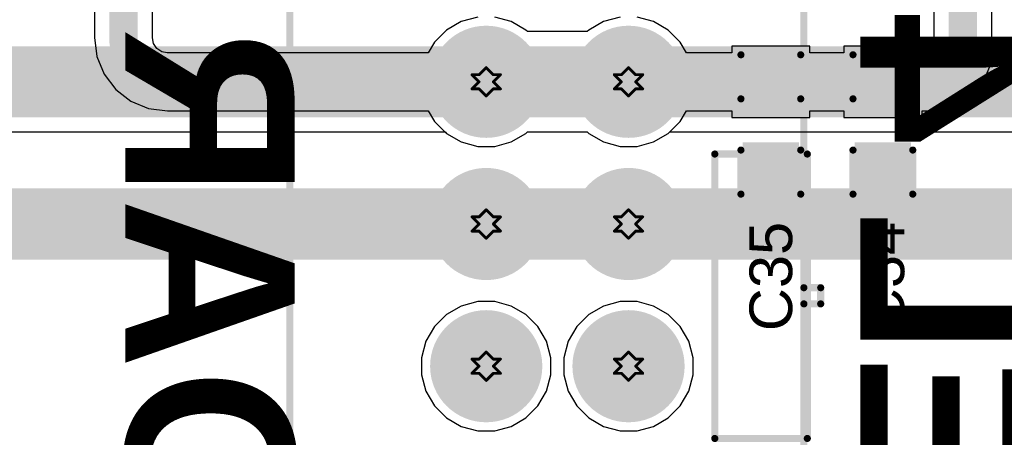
# Model space of a CAD drawing. Header units: inches. Extents: x -0.1 to 10.2, y 0 to 6.5.
# Tile 39 of 95: x 1.992 to 2.684, y 2.065 to 2.359. Entities that reach past the tile are written whole.
import ezdxf

# ---------------------------------------------------------------- set-up
doc = ezdxf.new("R2010")
doc.units = ezdxf.units.IN
doc.header["$MEASUREMENT"] = 0
for name, color, linetype in [('Bottom Layer', 5, 'Continuous'), ('Bottom Overlay', 54, 'Continuous'), ('Bottom Solder', 6, 'Continuous'), ('Drill Drawing', 1, 'Continuous'), ('Multi-Layer', 9, 'Continuous'), ('Pad Holes', 156, 'Continuous'), ('Top Layer', 1, 'Continuous'), ('Top Overlay', 2, 'Continuous'), ('Top Paste', 8, 'Continuous'), ('Top Solder', 216, 'Continuous')]:
    doc.layers.add(name, color=color, linetype=linetype)
doc.styles.add('Arial', font='txt', dxfattribs={"height": 0.2})
doc.styles.add('Arial_Bold', font='txt', dxfattribs={"height": 0.2})

# ---------------------------------------------------------------- blocks, each defined once
blk = doc.blocks.new('X9555WV_2_12_6TV01_B_55')
at = {"layer": 'Bottom Layer'}
h = blk.add_hatch(color=5, dxfattribs=at)
edge = h.paths.add_edge_path()
edge.add_arc((-0.15, 0.05), 0.03543, 0, 360)
h = blk.add_hatch(color=5, dxfattribs=at)
edge = h.paths.add_edge_path()
edge.add_arc((-0.05, 0.05), 0.03543, 0, 360)
h = blk.add_hatch(color=5, dxfattribs=at)
edge = h.paths.add_edge_path()
edge.add_arc((0.05, 0.05), 0.03543, 0, 360)
h = blk.add_hatch(color=5, dxfattribs=at)
edge = h.paths.add_edge_path()
edge.add_arc((-0.15, -0.05), 0.03543, 0, 360)
h = blk.add_hatch(color=5, dxfattribs=at)
edge = h.paths.add_edge_path()
edge.add_arc((-0.05, -0.05), 0.03543, 0, 360)
h = blk.add_hatch(color=5, dxfattribs=at)
edge = h.paths.add_edge_path()
edge.add_arc((0.05, -0.05), 0.03543, 0, 360)
at = {"layer": 'Bottom Solder'}
h = blk.add_hatch(color=6, dxfattribs=at)
edge = h.paths.add_edge_path()
edge.add_arc((-0.15, 0.05), 0.03943, 0, 360)
h = blk.add_hatch(color=6, dxfattribs=at)
edge = h.paths.add_edge_path()
edge.add_arc((-0.05, 0.05), 0.03943, 0, 360)
h = blk.add_hatch(color=6, dxfattribs=at)
edge = h.paths.add_edge_path()
edge.add_arc((0.05, 0.05), 0.03943, 0, 360)
h = blk.add_hatch(color=6, dxfattribs=at)
edge = h.paths.add_edge_path()
edge.add_arc((-0.15, -0.05), 0.03943, 0, 360)
h = blk.add_hatch(color=6, dxfattribs=at)
edge = h.paths.add_edge_path()
edge.add_arc((-0.05, -0.05), 0.03943, 0, 360)
h = blk.add_hatch(color=6, dxfattribs=at)
edge = h.paths.add_edge_path()
edge.add_arc((0.05, -0.05), 0.03943, 0, 360)
at = {"layer": 'Multi-Layer'}
h = blk.add_hatch(color=9, dxfattribs=at)
edge = h.paths.add_edge_path()
edge.add_arc((-0.15, 0.05), 0.03543, 0, 360)
h = blk.add_hatch(color=9, dxfattribs=at)
edge = h.paths.add_edge_path()
edge.add_arc((-0.05, 0.05), 0.03543, 0, 360)
h = blk.add_hatch(color=9, dxfattribs=at)
edge = h.paths.add_edge_path()
edge.add_arc((0.05, 0.05), 0.03543, 0, 360)
h = blk.add_hatch(color=9, dxfattribs=at)
edge = h.paths.add_edge_path()
edge.add_arc((-0.15, -0.05), 0.03543, 0, 360)
h = blk.add_hatch(color=9, dxfattribs=at)
edge = h.paths.add_edge_path()
edge.add_arc((-0.05, -0.05), 0.03543, 0, 360)
h = blk.add_hatch(color=9, dxfattribs=at)
edge = h.paths.add_edge_path()
edge.add_arc((0.05, -0.05), 0.03543, 0, 360)
at = {"layer": 'Pad Holes'}
h = blk.add_hatch(color=7, dxfattribs=at)
edge = h.paths.add_edge_path()
edge.add_arc((-0.15, 0.05), 0.02165, 0, 360)
h = blk.add_hatch(color=7, dxfattribs=at)
edge = h.paths.add_edge_path()
edge.add_arc((-0.05, 0.05), 0.02165, 0, 360)
h = blk.add_hatch(color=7, dxfattribs=at)
edge = h.paths.add_edge_path()
edge.add_arc((0.05, 0.05), 0.02165, 0, 360)
h = blk.add_hatch(color=7, dxfattribs=at)
edge = h.paths.add_edge_path()
edge.add_arc((-0.15, -0.05), 0.02165, 0, 360)
h = blk.add_hatch(color=7, dxfattribs=at)
edge = h.paths.add_edge_path()
edge.add_arc((-0.05, -0.05), 0.02165, 0, 360)
h = blk.add_hatch(color=7, dxfattribs=at)
edge = h.paths.add_edge_path()
edge.add_arc((0.05, -0.05), 0.02165, 0, 360)
at = {"layer": 'Top Layer'}
h = blk.add_hatch(color=1, dxfattribs=at)
edge = h.paths.add_edge_path()
edge.add_arc((-0.15, 0.05), 0.03543, 0, 360)
h = blk.add_hatch(color=1, dxfattribs=at)
edge = h.paths.add_edge_path()
edge.add_arc((-0.05, 0.05), 0.03543, 0, 360)
h = blk.add_hatch(color=1, dxfattribs=at)
edge = h.paths.add_edge_path()
edge.add_arc((0.05, 0.05), 0.03543, 0, 360)
h = blk.add_hatch(color=1, dxfattribs=at)
edge = h.paths.add_edge_path()
edge.add_arc((-0.15, -0.05), 0.03543, 0, 360)
h = blk.add_hatch(color=1, dxfattribs=at)
edge = h.paths.add_edge_path()
edge.add_arc((-0.05, -0.05), 0.03543, 0, 360)
h = blk.add_hatch(color=1, dxfattribs=at)
edge = h.paths.add_edge_path()
edge.add_arc((0.05, -0.05), 0.03543, 0, 360)
at = {"layer": 'Top Solder'}
h = blk.add_hatch(color=216, dxfattribs=at)
edge = h.paths.add_edge_path()
edge.add_arc((-0.15, 0.05), 0.03943, 0, 360)
h = blk.add_hatch(color=216, dxfattribs=at)
edge = h.paths.add_edge_path()
edge.add_arc((-0.05, 0.05), 0.03943, 0, 360)
h = blk.add_hatch(color=216, dxfattribs=at)
edge = h.paths.add_edge_path()
edge.add_arc((0.05, 0.05), 0.03943, 0, 360)
h = blk.add_hatch(color=216, dxfattribs=at)
edge = h.paths.add_edge_path()
edge.add_arc((-0.15, -0.05), 0.03943, 0, 360)
h = blk.add_hatch(color=216, dxfattribs=at)
edge = h.paths.add_edge_path()
edge.add_arc((-0.05, -0.05), 0.03943, 0, 360)
h = blk.add_hatch(color=216, dxfattribs=at)
edge = h.paths.add_edge_path()
edge.add_arc((0.05, -0.05), 0.03943, 0, 360)
at = {"layer": 'Bottom Overlay', "const_width": 0.005}
for points in [[(-0.0052, 0.17323), (-0.0052, 0.18504)], [(0.00616, 0.18504), (-0.0052, 0.18504)], [(0.00616, 0.17323), (0.00616, 0.18504)], [(0.755, 0.17323), (-0.755, 0.17323)], [(0.1008, 0.17563), (-0.0992, 0.17563)], [(-0.0992, 0.11063), (-0.0992, 0.17563)], [(0.1008, 0.11063), (0.1008, 0.17563)], [(0.1008, 0.11063), (-0.0992, 0.11063)], [(0.755, -0.188), (-0.755, -0.188)]]:
    blk.add_lwpolyline(points, dxfattribs=at)
at = {"layer": 'Bottom Overlay', "const_width": 0.0025}
for points in [[(-0.00645, 0.18504, 1), (-0.00395, 0.18504, 1)], [(-0.00645, 0.18504, 1), (-0.00395, 0.18504, 1)], [(0.00491, 0.18504, 1), (0.00741, 0.18504, 1)], [(0.00491, 0.18504, 1), (0.00741, 0.18504, 1)], [(-0.10045, 0.17563, 1), (-0.09795, 0.17563, 1)], [(-0.10045, 0.17563, 1), (-0.09795, 0.17563, 1)], [(-0.00645, 0.17323, 1), (-0.00395, 0.17323, 1)], [(0.00491, 0.17323, 1), (0.00741, 0.17323, 1)], [(0.09955, 0.17563, 1), (0.10205, 0.17563, 1)], [(0.09955, 0.17563, 1), (0.10205, 0.17563, 1)], [(-0.10045, 0.11063, 1), (-0.09795, 0.11063, 1)], [(-0.10045, 0.11063, 1), (-0.09795, 0.11063, 1)], [(0.09955, 0.11063, 1), (0.10205, 0.11063, 1)], [(0.09955, 0.11063, 1), (0.10205, 0.11063, 1)]]:
    blk.add_lwpolyline(points, format="xyb", close=True, dxfattribs=at)
blk = doc.blocks.new('C___0603_65')
at = {"layer": 'Top Layer'}
for points in [[(-0.015, 0.0175), (-0.015, -0.0175), (-0.045, -0.0175), (-0.045, 0.0175)], [(0.045, 0.0175), (0.045, -0.0175), (0.015, -0.0175), (0.015, 0.0175)]]:
    blk.add_hatch(color=1, dxfattribs=at).paths.add_polyline_path(points)
at = {"layer": 'Top Paste'}
for points in [[(-0.015, 0.0175), (-0.015, -0.0175), (-0.045, -0.0175), (-0.045, 0.0175)], [(0.045, 0.0175), (0.045, -0.0175), (0.015, -0.0175), (0.015, 0.0175)]]:
    blk.add_hatch(color=8, dxfattribs=at).paths.add_polyline_path(points)
at = {"layer": 'Top Solder'}
for points in [[(-0.01264, 0.01986), (-0.01264, -0.01986), (-0.04736, -0.01986), (-0.04736, 0.01986)], [(0.04736, 0.01986), (0.04736, -0.01986), (0.01264, -0.01986), (0.01264, 0.01986)]]:
    blk.add_hatch(color=216, dxfattribs=at).paths.add_polyline_path(points)
at = {"layer": 'Top Overlay', "const_width": 0.005}
for points in [[(-0.049, 0.021), (-0.049, -0.021)], [(-0.049, 0.021), (-0.018, 0.021)], [(0.018, 0.021), (0.049, 0.021)], [(0.049, 0.021), (0.049, -0.021)], [(-0.049, -0.021), (-0.018, -0.021)], [(0.018, -0.021), (0.049, -0.021)]]:
    blk.add_lwpolyline(points, dxfattribs=at)
at = {"layer": 'Top Overlay', "const_width": 0.0025}
for points in [[(-0.05025, 0.021, 1), (-0.04775, 0.021, 1)], [(-0.05025, 0.021, 1), (-0.04775, 0.021, 1)], [(-0.01925, 0.021, 1), (-0.01675, 0.021, 1)], [(0.01675, 0.021, 1), (0.01925, 0.021, 1)], [(0.04775, 0.021, 1), (0.05025, 0.021, 1)], [(0.04775, 0.021, 1), (0.05025, 0.021, 1)], [(-0.05025, -0.021, 1), (-0.04775, -0.021, 1)], [(-0.05025, -0.021, 1), (-0.04775, -0.021, 1)], [(-0.01925, -0.021, 1), (-0.01675, -0.021, 1)], [(0.01675, -0.021, 1), (0.01925, -0.021, 1)], [(0.04775, -0.021, 1), (0.05025, -0.021, 1)], [(0.04775, -0.021, 1), (0.05025, -0.021, 1)]]:
    blk.add_lwpolyline(points, format="xyb", close=True, dxfattribs=at)
blk = doc.blocks.new('C___0603_66')
at = {"layer": 'Top Layer'}
for points in [[(-0.015, 0.0175), (-0.015, -0.0175), (-0.045, -0.0175), (-0.045, 0.0175)], [(0.045, 0.0175), (0.045, -0.0175), (0.015, -0.0175), (0.015, 0.0175)]]:
    blk.add_hatch(color=1, dxfattribs=at).paths.add_polyline_path(points)
at = {"layer": 'Top Paste'}
for points in [[(-0.015, 0.0175), (-0.015, -0.0175), (-0.045, -0.0175), (-0.045, 0.0175)], [(0.045, 0.0175), (0.045, -0.0175), (0.015, -0.0175), (0.015, 0.0175)]]:
    blk.add_hatch(color=8, dxfattribs=at).paths.add_polyline_path(points)
at = {"layer": 'Top Solder'}
for points in [[(-0.01264, 0.01986), (-0.01264, -0.01986), (-0.04736, -0.01986), (-0.04736, 0.01986)], [(0.04736, 0.01986), (0.04736, -0.01986), (0.01264, -0.01986), (0.01264, 0.01986)]]:
    blk.add_hatch(color=216, dxfattribs=at).paths.add_polyline_path(points)
at = {"layer": 'Top Overlay', "const_width": 0.005}
for points in [[(-0.049, 0.021), (-0.049, -0.021)], [(-0.049, 0.021), (-0.018, 0.021)], [(0.018, 0.021), (0.049, 0.021)], [(0.049, 0.021), (0.049, -0.021)], [(-0.049, -0.021), (-0.018, -0.021)], [(0.018, -0.021), (0.049, -0.021)]]:
    blk.add_lwpolyline(points, dxfattribs=at)
at = {"layer": 'Top Overlay', "const_width": 0.0025}
for points in [[(-0.05025, 0.021, 1), (-0.04775, 0.021, 1)], [(-0.05025, 0.021, 1), (-0.04775, 0.021, 1)], [(-0.01925, 0.021, 1), (-0.01675, 0.021, 1)], [(0.01675, 0.021, 1), (0.01925, 0.021, 1)], [(0.04775, 0.021, 1), (0.05025, 0.021, 1)], [(0.04775, 0.021, 1), (0.05025, 0.021, 1)], [(-0.05025, -0.021, 1), (-0.04775, -0.021, 1)], [(-0.05025, -0.021, 1), (-0.04775, -0.021, 1)], [(-0.01925, -0.021, 1), (-0.01675, -0.021, 1)], [(0.01675, -0.021, 1), (0.01925, -0.021, 1)], [(0.04775, -0.021, 1), (0.05025, -0.021, 1)], [(0.04775, -0.021, 1), (0.05025, -0.021, 1)]]:
    blk.add_lwpolyline(points, format="xyb", close=True, dxfattribs=at)

msp = doc.modelspace()

# ---------------------------------------------------------------- linework, layer by layer
at = {"layer": 'Bottom Layer'}
for p, q in [((1.50375, 2.28005), (2.29073, 2.28005)), ((2.29073, 2.28005), (2.29179, 2.279)), ((2.29179, 2.279), (2.30215, 2.27302)), ((2.33722, 2.27302), (2.34758, 2.279)), ((2.34758, 2.279), (2.34863, 2.28005)), ((2.34863, 2.28005), (2.39073, 2.28005)), ((2.39073, 2.28005), (2.39179, 2.279)), ((2.39179, 2.279), (2.40215, 2.27302)), ((2.43722, 2.27302), (2.44758, 2.279)), ((2.44758, 2.279), (2.44863, 2.28005)), ((2.44863, 2.28005), (3.23562, 2.28005)), ((2.30215, 2.27302), (2.3137, 2.26992)), ((2.3137, 2.26992), (2.32566, 2.26992)), ((2.32566, 2.26992), (2.33722, 2.27302)), ((2.40215, 2.27302), (2.4137, 2.26992)), ((2.4137, 2.26992), (2.42566, 2.26992)), ((2.42566, 2.26992), (2.43722, 2.27302)), ((2.3137, 2.16079), (2.30215, 2.15769)), ((2.32566, 2.16079), (2.3137, 2.16079)), ((2.33722, 2.15769), (2.32566, 2.16079)), ((2.4137, 2.16079), (2.40215, 2.15769)), ((2.42566, 2.16079), (2.4137, 2.16079)), ((2.43722, 2.15769), (2.42566, 2.16079)), ((2.30215, 2.15769), (2.29179, 2.15171)), ((2.34758, 2.15171), (2.33722, 2.15769)), ((2.40215, 2.15769), (2.39179, 2.15171)), ((2.44758, 2.15171), (2.43722, 2.15769)), ((2.29179, 2.15171), (2.28333, 2.14325)), ((2.35604, 2.14325), (2.34758, 2.15171)), ((2.39179, 2.15171), (2.38333, 2.14325)), ((2.45604, 2.14325), (2.44758, 2.15171)), ((2.28333, 2.14325), (2.27734, 2.13289)), ((2.36202, 2.13289), (2.35604, 2.14325)), ((2.38333, 2.14325), (2.37734, 2.13289)), ((2.46202, 2.13289), (2.45604, 2.14325)), ((2.27734, 2.13289), (2.27425, 2.12134)), ((2.36511, 2.12134), (2.36202, 2.13289)), ((2.37734, 2.13289), (2.37425, 2.12134)), ((2.46511, 2.12134), (2.46202, 2.13289)), ((2.27425, 2.12134), (2.27425, 2.10937)), ((2.36511, 2.10937), (2.36511, 2.12134)), ((2.37425, 2.12134), (2.37425, 2.10937)), ((2.46511, 2.10937), (2.46511, 2.12134)), ((2.27425, 2.10937), (2.27734, 2.09782)), ((2.36202, 2.09782), (2.36511, 2.10937)), ((2.37425, 2.10937), (2.37734, 2.09782)), ((2.46202, 2.09782), (2.46511, 2.10937)), ((2.27734, 2.09782), (2.28333, 2.08746)), ((2.35604, 2.08746), (2.36202, 2.09782)), ((2.37734, 2.09782), (2.38333, 2.08746)), ((2.45604, 2.08746), (2.46202, 2.09782)), ((2.28333, 2.08746), (2.29179, 2.079)), ((2.34758, 2.079), (2.35604, 2.08746)), ((2.38333, 2.08746), (2.39179, 2.079)), ((2.44758, 2.079), (2.45604, 2.08746)), ((2.29179, 2.079), (2.30215, 2.07302)), ((2.33722, 2.07302), (2.34758, 2.079)), ((2.39179, 2.079), (2.40215, 2.07302)), ((2.43722, 2.07302), (2.44758, 2.079)), ((2.30215, 2.07302), (2.3137, 2.06992)), ((2.3137, 2.06992), (2.32566, 2.06992)), ((2.32566, 2.06992), (2.33722, 2.07302)), ((2.40215, 2.07302), (2.4137, 2.06992)), ((2.4137, 2.06992), (2.42566, 2.06992)), ((2.42566, 2.06992), (2.43722, 2.07302))]:
    msp.add_line(p, q, dxfattribs=at)
at = {"layer": 'Bottom Layer', "const_width": 0.05}
for points in [[(1.4748, 2.31535), (2.31968, 2.31535)], [(2.31968, 2.31535), (2.41968, 2.31535)], [(2.41968, 2.31535), (3.26457, 2.31535)], [(1.4748, 2.21535), (2.31968, 2.21535)], [(2.31968, 2.21535), (2.41968, 2.21535)], [(2.41968, 2.21535), (3.26457, 2.21535)]]:
    msp.add_lwpolyline(points, dxfattribs=at)
at = {"layer": 'Bottom Layer', "const_width": 0.025}
for points in [[(2.30718, 2.31535, 1), (2.33218, 2.31535, 1)], [(2.30718, 2.31535, 1), (2.33218, 2.31535, 1)], [(2.40718, 2.31535, 1), (2.43218, 2.31535, 1)], [(2.40718, 2.31535, 1), (2.43218, 2.31535, 1)], [(2.30718, 2.21535, 1), (2.33218, 2.21535, 1)], [(2.30718, 2.21535, 1), (2.33218, 2.21535, 1)], [(2.40718, 2.21535, 1), (2.43218, 2.21535, 1)], [(2.40718, 2.21535, 1), (2.43218, 2.21535, 1)]]:
    msp.add_lwpolyline(points, format="xyb", close=True, dxfattribs=at)
at = {"layer": 'Drill Drawing', "const_width": 0.002}
for points in [[(2.31468, 2.32035), (2.31968, 2.32535)], [(2.31968, 2.32535), (2.32468, 2.32035)], [(2.41468, 2.32035), (2.41968, 2.32535)], [(2.41968, 2.32535), (2.42468, 2.32035)], [(2.30968, 2.32035), (2.31468, 2.31535)], [(2.30968, 2.32035), (2.31468, 2.32035)], [(2.32468, 2.32035), (2.32968, 2.32035)], [(2.32468, 2.31535), (2.32968, 2.32035)], [(2.40968, 2.32035), (2.41468, 2.31535)], [(2.40968, 2.32035), (2.41468, 2.32035)], [(2.42468, 2.32035), (2.42968, 2.32035)], [(2.42468, 2.31535), (2.42968, 2.32035)], [(2.30968, 2.31035), (2.31468, 2.31535)], [(2.30968, 2.31035), (2.31468, 2.31035)], [(2.31468, 2.31035), (2.31968, 2.30535)], [(2.31968, 2.30535), (2.32468, 2.31035)], [(2.32468, 2.31535), (2.32968, 2.31035)], [(2.32468, 2.31035), (2.32968, 2.31035)], [(2.40968, 2.31035), (2.41468, 2.31535)], [(2.40968, 2.31035), (2.41468, 2.31035)], [(2.41468, 2.31035), (2.41968, 2.30535)], [(2.41968, 2.30535), (2.42468, 2.31035)], [(2.42468, 2.31535), (2.42968, 2.31035)], [(2.42468, 2.31035), (2.42968, 2.31035)], [(2.30968, 2.22035), (2.31468, 2.21535)], [(2.30968, 2.22035), (2.31468, 2.22035)], [(2.31468, 2.22035), (2.31968, 2.22535)], [(2.31968, 2.22535), (2.32468, 2.22035)], [(2.32468, 2.22035), (2.32968, 2.22035)], [(2.32468, 2.21535), (2.32968, 2.22035)], [(2.40968, 2.22035), (2.41468, 2.21535)], [(2.40968, 2.22035), (2.41468, 2.22035)], [(2.41468, 2.22035), (2.41968, 2.22535)], [(2.41968, 2.22535), (2.42468, 2.22035)], [(2.42468, 2.22035), (2.42968, 2.22035)], [(2.42468, 2.21535), (2.42968, 2.22035)], [(2.30968, 2.21035), (2.31468, 2.21535)], [(2.32468, 2.21535), (2.32968, 2.21035)], [(2.40968, 2.21035), (2.41468, 2.21535)], [(2.42468, 2.21535), (2.42968, 2.21035)], [(2.30968, 2.21035), (2.31468, 2.21035)], [(2.31468, 2.21035), (2.31968, 2.20535)], [(2.31968, 2.20535), (2.32468, 2.21035)], [(2.32468, 2.21035), (2.32968, 2.21035)], [(2.40968, 2.21035), (2.41468, 2.21035)], [(2.41468, 2.21035), (2.41968, 2.20535)], [(2.41968, 2.20535), (2.42468, 2.21035)], [(2.42468, 2.21035), (2.42968, 2.21035)], [(2.31468, 2.12035), (2.31968, 2.12535)], [(2.31968, 2.12535), (2.32468, 2.12035)], [(2.41468, 2.12035), (2.41968, 2.12535)], [(2.41968, 2.12535), (2.42468, 2.12035)], [(2.30968, 2.12035), (2.31468, 2.11535)], [(2.30968, 2.12035), (2.31468, 2.12035)], [(2.32468, 2.12035), (2.32968, 2.12035)], [(2.32468, 2.11535), (2.32968, 2.12035)], [(2.40968, 2.12035), (2.41468, 2.11535)], [(2.40968, 2.12035), (2.41468, 2.12035)], [(2.42468, 2.12035), (2.42968, 2.12035)], [(2.42468, 2.11535), (2.42968, 2.12035)], [(2.30968, 2.11035), (2.31468, 2.11535)], [(2.30968, 2.11035), (2.31468, 2.11035)], [(2.31468, 2.11035), (2.31968, 2.10535)], [(2.31968, 2.10535), (2.32468, 2.11035)], [(2.32468, 2.11535), (2.32968, 2.11035)], [(2.32468, 2.11035), (2.32968, 2.11035)], [(2.40968, 2.11035), (2.41468, 2.11535)], [(2.40968, 2.11035), (2.41468, 2.11035)], [(2.41468, 2.11035), (2.41968, 2.10535)], [(2.41968, 2.10535), (2.42468, 2.11035)], [(2.42468, 2.11535), (2.42968, 2.11035)], [(2.42468, 2.11035), (2.42968, 2.11035)]]:
    msp.add_lwpolyline(points, dxfattribs=at)
at = {"layer": 'Drill Drawing', "const_width": 0.001}
for points in [[(2.31918, 2.32535, 1), (2.32018, 2.32535, 1)], [(2.31918, 2.32535, 1), (2.32018, 2.32535, 1)], [(2.41918, 2.32535, 1), (2.42018, 2.32535, 1)], [(2.41918, 2.32535, 1), (2.42018, 2.32535, 1)], [(2.30918, 2.32035, 1), (2.31018, 2.32035, 1)], [(2.30918, 2.32035, 1), (2.31018, 2.32035, 1)], [(2.31418, 2.32035, 1), (2.31518, 2.32035, 1)], [(2.31418, 2.32035, 1), (2.31518, 2.32035, 1)], [(2.32418, 2.32035, 1), (2.32518, 2.32035, 1)], [(2.32418, 2.32035, 1), (2.32518, 2.32035, 1)], [(2.32918, 2.32035, 1), (2.33018, 2.32035, 1)], [(2.32918, 2.32035, 1), (2.33018, 2.32035, 1)], [(2.40918, 2.32035, 1), (2.41018, 2.32035, 1)], [(2.40918, 2.32035, 1), (2.41018, 2.32035, 1)], [(2.41418, 2.32035, 1), (2.41518, 2.32035, 1)], [(2.41418, 2.32035, 1), (2.41518, 2.32035, 1)], [(2.42418, 2.32035, 1), (2.42518, 2.32035, 1)], [(2.42418, 2.32035, 1), (2.42518, 2.32035, 1)], [(2.42918, 2.32035, 1), (2.43018, 2.32035, 1)], [(2.42918, 2.32035, 1), (2.43018, 2.32035, 1)], [(2.30918, 2.31035, 1), (2.31018, 2.31035, 1)], [(2.30918, 2.31035, 1), (2.31018, 2.31035, 1)], [(2.31418, 2.31535, 1), (2.31518, 2.31535, 1)], [(2.31418, 2.31535, 1), (2.31518, 2.31535, 1)], [(2.31418, 2.31035, 1), (2.31518, 2.31035, 1)], [(2.31418, 2.31035, 1), (2.31518, 2.31035, 1)], [(2.32418, 2.31535, 1), (2.32518, 2.31535, 1)], [(2.32418, 2.31535, 1), (2.32518, 2.31535, 1)], [(2.32418, 2.31035, 1), (2.32518, 2.31035, 1)], [(2.32418, 2.31035, 1), (2.32518, 2.31035, 1)], [(2.32918, 2.31035, 1), (2.33018, 2.31035, 1)], [(2.32918, 2.31035, 1), (2.33018, 2.31035, 1)], [(2.40918, 2.31035, 1), (2.41018, 2.31035, 1)], [(2.40918, 2.31035, 1), (2.41018, 2.31035, 1)], [(2.41418, 2.31535, 1), (2.41518, 2.31535, 1)], [(2.41418, 2.31535, 1), (2.41518, 2.31535, 1)], [(2.41418, 2.31035, 1), (2.41518, 2.31035, 1)], [(2.41418, 2.31035, 1), (2.41518, 2.31035, 1)], [(2.42418, 2.31535, 1), (2.42518, 2.31535, 1)], [(2.42418, 2.31535, 1), (2.42518, 2.31535, 1)], [(2.42418, 2.31035, 1), (2.42518, 2.31035, 1)], [(2.42418, 2.31035, 1), (2.42518, 2.31035, 1)], [(2.42918, 2.31035, 1), (2.43018, 2.31035, 1)], [(2.42918, 2.31035, 1), (2.43018, 2.31035, 1)], [(2.31918, 2.30535, 1), (2.32018, 2.30535, 1)], [(2.31918, 2.30535, 1), (2.32018, 2.30535, 1)], [(2.41918, 2.30535, 1), (2.42018, 2.30535, 1)], [(2.41918, 2.30535, 1), (2.42018, 2.30535, 1)], [(2.30918, 2.22035, 1), (2.31018, 2.22035, 1)], [(2.30918, 2.22035, 1), (2.31018, 2.22035, 1)], [(2.31418, 2.22035, 1), (2.31518, 2.22035, 1)], [(2.31418, 2.22035, 1), (2.31518, 2.22035, 1)], [(2.31918, 2.22535, 1), (2.32018, 2.22535, 1)], [(2.31918, 2.22535, 1), (2.32018, 2.22535, 1)], [(2.32418, 2.22035, 1), (2.32518, 2.22035, 1)], [(2.32418, 2.22035, 1), (2.32518, 2.22035, 1)], [(2.32918, 2.22035, 1), (2.33018, 2.22035, 1)], [(2.32918, 2.22035, 1), (2.33018, 2.22035, 1)], [(2.40918, 2.22035, 1), (2.41018, 2.22035, 1)], [(2.40918, 2.22035, 1), (2.41018, 2.22035, 1)], [(2.41418, 2.22035, 1), (2.41518, 2.22035, 1)], [(2.41418, 2.22035, 1), (2.41518, 2.22035, 1)], [(2.41918, 2.22535, 1), (2.42018, 2.22535, 1)], [(2.41918, 2.22535, 1), (2.42018, 2.22535, 1)], [(2.42418, 2.22035, 1), (2.42518, 2.22035, 1)], [(2.42418, 2.22035, 1), (2.42518, 2.22035, 1)], [(2.42918, 2.22035, 1), (2.43018, 2.22035, 1)], [(2.42918, 2.22035, 1), (2.43018, 2.22035, 1)], [(2.31418, 2.21535, 1), (2.31518, 2.21535, 1)], [(2.31418, 2.21535, 1), (2.31518, 2.21535, 1)], [(2.32418, 2.21535, 1), (2.32518, 2.21535, 1)], [(2.32418, 2.21535, 1), (2.32518, 2.21535, 1)], [(2.41418, 2.21535, 1), (2.41518, 2.21535, 1)], [(2.41418, 2.21535, 1), (2.41518, 2.21535, 1)], [(2.42418, 2.21535, 1), (2.42518, 2.21535, 1)], [(2.42418, 2.21535, 1), (2.42518, 2.21535, 1)], [(2.30918, 2.21035, 1), (2.31018, 2.21035, 1)], [(2.30918, 2.21035, 1), (2.31018, 2.21035, 1)], [(2.31418, 2.21035, 1), (2.31518, 2.21035, 1)], [(2.31418, 2.21035, 1), (2.31518, 2.21035, 1)], [(2.32418, 2.21035, 1), (2.32518, 2.21035, 1)], [(2.32418, 2.21035, 1), (2.32518, 2.21035, 1)], [(2.32918, 2.21035, 1), (2.33018, 2.21035, 1)], [(2.32918, 2.21035, 1), (2.33018, 2.21035, 1)], [(2.40918, 2.21035, 1), (2.41018, 2.21035, 1)], [(2.40918, 2.21035, 1), (2.41018, 2.21035, 1)], [(2.41418, 2.21035, 1), (2.41518, 2.21035, 1)], [(2.41418, 2.21035, 1), (2.41518, 2.21035, 1)], [(2.42418, 2.21035, 1), (2.42518, 2.21035, 1)], [(2.42418, 2.21035, 1), (2.42518, 2.21035, 1)], [(2.42918, 2.21035, 1), (2.43018, 2.21035, 1)], [(2.42918, 2.21035, 1), (2.43018, 2.21035, 1)], [(2.31918, 2.20535, 1), (2.32018, 2.20535, 1)], [(2.31918, 2.20535, 1), (2.32018, 2.20535, 1)], [(2.41918, 2.20535, 1), (2.42018, 2.20535, 1)], [(2.41918, 2.20535, 1), (2.42018, 2.20535, 1)], [(2.31918, 2.12535, 1), (2.32018, 2.12535, 1)], [(2.31918, 2.12535, 1), (2.32018, 2.12535, 1)], [(2.41918, 2.12535, 1), (2.42018, 2.12535, 1)], [(2.41918, 2.12535, 1), (2.42018, 2.12535, 1)], [(2.30918, 2.12035, 1), (2.31018, 2.12035, 1)], [(2.30918, 2.12035, 1), (2.31018, 2.12035, 1)], [(2.31418, 2.12035, 1), (2.31518, 2.12035, 1)], [(2.31418, 2.12035, 1), (2.31518, 2.12035, 1)], [(2.32418, 2.12035, 1), (2.32518, 2.12035, 1)], [(2.32418, 2.12035, 1), (2.32518, 2.12035, 1)], [(2.32918, 2.12035, 1), (2.33018, 2.12035, 1)], [(2.32918, 2.12035, 1), (2.33018, 2.12035, 1)], [(2.40918, 2.12035, 1), (2.41018, 2.12035, 1)], [(2.40918, 2.12035, 1), (2.41018, 2.12035, 1)], [(2.41418, 2.12035, 1), (2.41518, 2.12035, 1)], [(2.41418, 2.12035, 1), (2.41518, 2.12035, 1)], [(2.42418, 2.12035, 1), (2.42518, 2.12035, 1)], [(2.42418, 2.12035, 1), (2.42518, 2.12035, 1)], [(2.42918, 2.12035, 1), (2.43018, 2.12035, 1)], [(2.42918, 2.12035, 1), (2.43018, 2.12035, 1)], [(2.30918, 2.11035, 1), (2.31018, 2.11035, 1)], [(2.30918, 2.11035, 1), (2.31018, 2.11035, 1)], [(2.31418, 2.11535, 1), (2.31518, 2.11535, 1)], [(2.31418, 2.11535, 1), (2.31518, 2.11535, 1)], [(2.31418, 2.11035, 1), (2.31518, 2.11035, 1)], [(2.31418, 2.11035, 1), (2.31518, 2.11035, 1)], [(2.32418, 2.11535, 1), (2.32518, 2.11535, 1)], [(2.32418, 2.11535, 1), (2.32518, 2.11535, 1)], [(2.32418, 2.11035, 1), (2.32518, 2.11035, 1)], [(2.32418, 2.11035, 1), (2.32518, 2.11035, 1)], [(2.32918, 2.11035, 1), (2.33018, 2.11035, 1)], [(2.32918, 2.11035, 1), (2.33018, 2.11035, 1)], [(2.40918, 2.11035, 1), (2.41018, 2.11035, 1)], [(2.40918, 2.11035, 1), (2.41018, 2.11035, 1)], [(2.41418, 2.11535, 1), (2.41518, 2.11535, 1)], [(2.41418, 2.11535, 1), (2.41518, 2.11535, 1)], [(2.41418, 2.11035, 1), (2.41518, 2.11035, 1)], [(2.41418, 2.11035, 1), (2.41518, 2.11035, 1)], [(2.42418, 2.11535, 1), (2.42518, 2.11535, 1)], [(2.42418, 2.11535, 1), (2.42518, 2.11535, 1)], [(2.42418, 2.11035, 1), (2.42518, 2.11035, 1)], [(2.42418, 2.11035, 1), (2.42518, 2.11035, 1)], [(2.42918, 2.11035, 1), (2.43018, 2.11035, 1)], [(2.42918, 2.11035, 1), (2.43018, 2.11035, 1)], [(2.31918, 2.10535, 1), (2.32018, 2.10535, 1)], [(2.31918, 2.10535, 1), (2.32018, 2.10535, 1)], [(2.41918, 2.10535, 1), (2.42018, 2.10535, 1)], [(2.41918, 2.10535, 1), (2.42018, 2.10535, 1)]]:
    msp.add_lwpolyline(points, format="xyb", close=True, dxfattribs=at)
at = {"layer": 'Top Layer'}
for p, q in [((2.04437, 2.59061), (2.04437, 2.34641)), ((2.08516, 2.34641), (2.08516, 2.59061)), ((2.63425, 2.59061), (2.63425, 2.34455)), ((2.67504, 2.33703), (2.67504, 2.59061)), ((2.3137, 2.36079), (2.30215, 2.35769)), ((2.33722, 2.35769), (2.32566, 2.36079)), ((2.4137, 2.36079), (2.40215, 2.35769)), ((2.43722, 2.35769), (2.42566, 2.36079)), ((2.30215, 2.35769), (2.29179, 2.35171)), ((2.34758, 2.35171), (2.33722, 2.35769)), ((2.40215, 2.35769), (2.39179, 2.35171)), ((2.44758, 2.35171), (2.43722, 2.35769)), ((2.04437, 2.34641), (2.04432, 2.34641)), ((2.04432, 2.34641), (2.04608, 2.33308)), ((2.08511, 2.34616), (2.08516, 2.34641)), ((2.08588, 2.34229), (2.08511, 2.34616)), ((2.29179, 2.35171), (2.28333, 2.34325)), ((2.34863, 2.35066), (2.34758, 2.35171)), ((2.39073, 2.35066), (2.34863, 2.35066)), ((2.39179, 2.35171), (2.39073, 2.35066)), ((2.45604, 2.34325), (2.44758, 2.35171)), ((2.08821, 2.3388), (2.08588, 2.34229)), ((2.0917, 2.33647), (2.08821, 2.3388)), ((2.28333, 2.34325), (2.27899, 2.33575)), ((2.46037, 2.33575), (2.45604, 2.34325)), ((2.54718, 2.34035), (2.49218, 2.34035)), ((2.49218, 2.34035), (2.49218, 2.33575)), ((2.54718, 2.33575), (2.54718, 2.34035)), ((2.62592, 2.34035), (2.57092, 2.34035)), ((2.57092, 2.34035), (2.57092, 2.33575)), ((2.63265, 2.34344), (2.62592, 2.34035)), ((2.63425, 2.34455), (2.63265, 2.34344)), ((2.04608, 2.33308), (2.05122, 2.32066)), ((2.09557, 2.3357), (2.0917, 2.33647)), ((2.09582, 2.33575), (2.09557, 2.3357)), ((2.27899, 2.33575), (2.09582, 2.33575)), ((2.49218, 2.33575), (2.46037, 2.33575)), ((2.57092, 2.33575), (2.54718, 2.33575)), ((2.67357, 2.32615), (2.67494, 2.33655)), ((2.67494, 2.33655), (2.67504, 2.33703)), ((2.66937, 2.31601), (2.67357, 2.32615)), ((2.05122, 2.32066), (2.0594, 2.31)), ((2.66269, 2.30731), (2.66937, 2.31601)), ((2.0594, 2.31), (2.07007, 2.30181)), ((2.65399, 2.30063), (2.66269, 2.30731)), ((2.07007, 2.30181), (2.08249, 2.29667)), ((2.64385, 2.29643), (2.65399, 2.30063)), ((2.08249, 2.29667), (2.09582, 2.29491)), ((2.09582, 2.29491), (2.09582, 2.29496)), ((2.09582, 2.29496), (2.27899, 2.29496)), ((2.27899, 2.29496), (2.28333, 2.28746)), ((2.45604, 2.28746), (2.46037, 2.29496)), ((2.46037, 2.29496), (2.49218, 2.29496)), ((2.49218, 2.29496), (2.49218, 2.29035)), ((2.49218, 2.29035), (2.54718, 2.29035)), ((2.54718, 2.29035), (2.54718, 2.29496)), ((2.54718, 2.29496), (2.57092, 2.29496)), ((2.57092, 2.29496), (2.57092, 2.29035)), ((2.57092, 2.29035), (2.62592, 2.29035)), ((2.62592, 2.29035), (2.62592, 2.29496)), ((2.62592, 2.29496), (2.63297, 2.29496)), ((2.63297, 2.29496), (2.63345, 2.29506)), ((2.63345, 2.29506), (2.64385, 2.29643)), ((2.28333, 2.28746), (2.29179, 2.279)), ((2.44758, 2.279), (2.45604, 2.28746)), ((2.29179, 2.279), (2.30215, 2.27302)), ((2.33722, 2.27302), (2.34758, 2.279)), ((2.34758, 2.279), (2.34863, 2.28005)), ((2.34863, 2.28005), (2.39073, 2.28005)), ((2.39073, 2.28005), (2.39179, 2.279)), ((2.39179, 2.279), (2.40215, 2.27302)), ((2.43722, 2.27302), (2.44758, 2.279)), ((2.30215, 2.27302), (2.3137, 2.26992)), ((2.3137, 2.26992), (2.32566, 2.26992)), ((2.32566, 2.26992), (2.33722, 2.27302)), ((2.40215, 2.27302), (2.4137, 2.26992)), ((2.4137, 2.26992), (2.42566, 2.26992)), ((2.42566, 2.26992), (2.43722, 2.27302)), ((2.3137, 2.16079), (2.30215, 2.15769)), ((2.32566, 2.16079), (2.3137, 2.16079)), ((2.33722, 2.15769), (2.32566, 2.16079)), ((2.4137, 2.16079), (2.40215, 2.15769)), ((2.42566, 2.16079), (2.4137, 2.16079)), ((2.43722, 2.15769), (2.42566, 2.16079)), ((2.30215, 2.15769), (2.29179, 2.15171)), ((2.34758, 2.15171), (2.33722, 2.15769)), ((2.40215, 2.15769), (2.39179, 2.15171)), ((2.44758, 2.15171), (2.43722, 2.15769)), ((2.29179, 2.15171), (2.28333, 2.14325)), ((2.35604, 2.14325), (2.34758, 2.15171)), ((2.39179, 2.15171), (2.38333, 2.14325)), ((2.45604, 2.14325), (2.44758, 2.15171)), ((2.28333, 2.14325), (2.27734, 2.13289)), ((2.36202, 2.13289), (2.35604, 2.14325)), ((2.38333, 2.14325), (2.37734, 2.13289)), ((2.46202, 2.13289), (2.45604, 2.14325)), ((2.27734, 2.13289), (2.27425, 2.12134)), ((2.36511, 2.12134), (2.36202, 2.13289)), ((2.37734, 2.13289), (2.37425, 2.12134)), ((2.46511, 2.12134), (2.46202, 2.13289)), ((2.27425, 2.12134), (2.27425, 2.10937)), ((2.36511, 2.10937), (2.36511, 2.12134)), ((2.37425, 2.12134), (2.37425, 2.10937)), ((2.46511, 2.10937), (2.46511, 2.12134)), ((2.27425, 2.10937), (2.27734, 2.09782)), ((2.36202, 2.09782), (2.36511, 2.10937)), ((2.37425, 2.10937), (2.37734, 2.09782)), ((2.46202, 2.09782), (2.46511, 2.10937)), ((2.27734, 2.09782), (2.28333, 2.08746)), ((2.35604, 2.08746), (2.36202, 2.09782)), ((2.37734, 2.09782), (2.38333, 2.08746)), ((2.45604, 2.08746), (2.46202, 2.09782)), ((2.28333, 2.08746), (2.29179, 2.079)), ((2.34758, 2.079), (2.35604, 2.08746)), ((2.38333, 2.08746), (2.39179, 2.079)), ((2.44758, 2.079), (2.45604, 2.08746)), ((2.29179, 2.079), (2.30215, 2.07302)), ((2.33722, 2.07302), (2.34758, 2.079)), ((2.39179, 2.079), (2.40215, 2.07302)), ((2.43722, 2.07302), (2.44758, 2.079)), ((2.30215, 2.07302), (2.3137, 2.06992)), ((2.3137, 2.06992), (2.32566, 2.06992)), ((2.32566, 2.06992), (2.33722, 2.07302)), ((2.40215, 2.07302), (2.4137, 2.06992)), ((2.4137, 2.06992), (2.42566, 2.06992)), ((2.42566, 2.06992), (2.43722, 2.07302))]:
    msp.add_line(p, q, dxfattribs=at)
for points, const_width in [([(2.06476, 2.34641), (2.06476, 2.61811)], 0.02), ([(2.65465, 2.33703), (2.65465, 2.61811)], 0.02), ([(2.31968, 2.31535), (2.41968, 2.31535)], 0.05), ([(2.09582, 2.31535), (2.31968, 2.31535)], 0.02), ([(2.41968, 2.31535), (2.51968, 2.31535)], 0.02), ([(2.51968, 2.31535), (2.59842, 2.31535)], 0.02), ([(2.59842, 2.31535), (2.63297, 2.31535)], 0.02)]:
    msp.add_lwpolyline(points, dxfattribs=dict(at, const_width=const_width))
for points, const_width in [([(2.05976, 2.34641, 1), (2.06976, 2.34641, 1)], 0.01), ([(2.05976, 2.34641, 1), (2.06976, 2.34641, 1)], 0.01), ([(2.64965, 2.33703, 1), (2.65965, 2.33703, 1)], 0.01), ([(2.64965, 2.33703, 1), (2.65965, 2.33703, 1)], 0.01), ([(2.30718, 2.31535, 1), (2.33218, 2.31535, 1)], 0.025), ([(2.40718, 2.31535, 1), (2.43218, 2.31535, 1)], 0.025), ([(2.09082, 2.31535, 1), (2.10082, 2.31535, 1)], 0.01), ([(2.09082, 2.31535, 1), (2.10082, 2.31535, 1)], 0.01), ([(2.31468, 2.31535, 1), (2.32468, 2.31535, 1)], 0.01), ([(2.41468, 2.31535, 1), (2.42468, 2.31535, 1)], 0.01), ([(2.51468, 2.31535, 1), (2.52468, 2.31535, 1)], 0.01), ([(2.51468, 2.31535, 1), (2.52468, 2.31535, 1)], 0.01), ([(2.59342, 2.31535, 1), (2.60342, 2.31535, 1)], 0.01), ([(2.59342, 2.31535, 1), (2.60342, 2.31535, 1)], 0.01), ([(2.62797, 2.31535, 1), (2.63797, 2.31535, 1)], 0.01), ([(2.62797, 2.31535, 1), (2.63797, 2.31535, 1)], 0.01)]:
    msp.add_lwpolyline(points, format="xyb", close=True, dxfattribs=dict(at, const_width=const_width))
at = {"layer": 'Top Layer', "const_width": 0.02}
for points in [[(2.09582, 2.31535, -0.414214), (2.06476, 2.34641)], [(2.65465, 2.33703, -0.414214), (2.63297, 2.31535)]]:
    msp.add_lwpolyline(points, format="xyb", dxfattribs=at)

# ---------------------------------------------------------------- block references
for name, p, rotation in [('X9555WV_2_12_6TV01_B_55', (2.36968, 2.16535), 270), ('C___0603_65', (2.51968, 2.28535), 90), ('C___0603_66', (2.59842, 2.28535), 90)]:
    msp.add_blockref(name, p, dxfattribs=dict(rotation=rotation))

# ---------------------------------------------------------------- texts
at = {"layer": 'Bottom Overlay', "style": 'Arial_Bold', "text_generation_flag": 2}
for s, p in [('CIM - BOARD NO.2', (2.06607, 1.41188)), ('CHANNEL 4 5 6', (2.58251, 1.41188))]:
    msp.add_text(s, height=0.119, rotation=270, dxfattribs=at).set_placement(p)
at = {"layer": 'Top Overlay', "style": 'Arial'}
for s, p in [('C35', (2.53468, 2.14)), ('C34', (2.61343, 2.14))]:
    msp.add_text(s, height=0.03, rotation=90, dxfattribs=at).set_placement(p)

doc.saveas('drawing.dxf')
